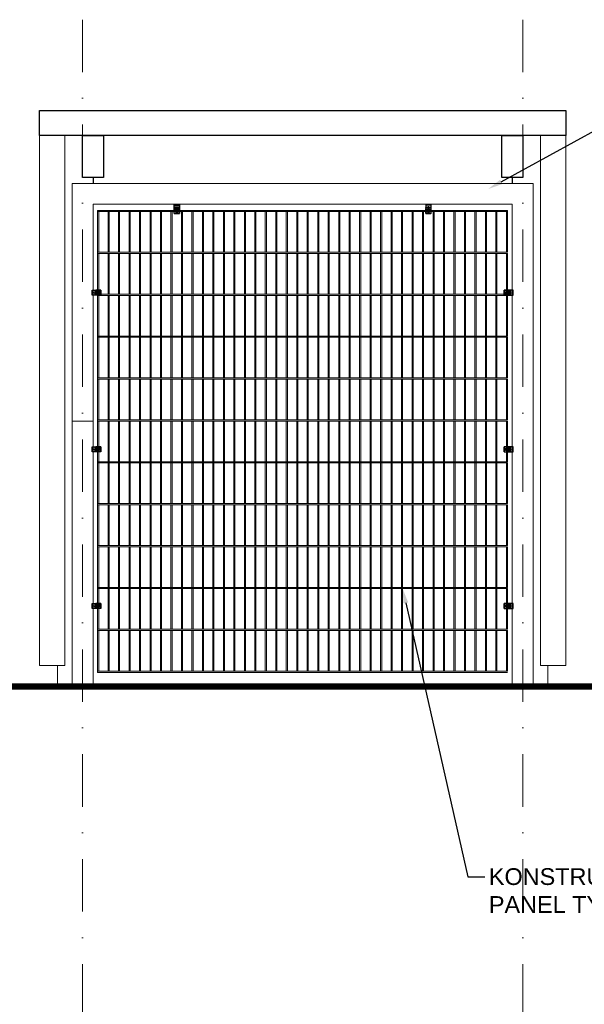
# Model space of a CAD drawing. Header units: millimetres. Extents: x -4186 to -941, y -4992 to -64.
# Tile 6 of 21: x -1972 to -1703, y -3589 to -3119. Entities that reach past the tile are written whole.
import ezdxf
from ezdxf import colors
from ezdxf.entities.mleader import LeaderData, LeaderLine
from ezdxf.math import Vec2, Vec3

# ---------------------------------------------------------------- set-up
doc = ezdxf.new("R2010")
doc.units = ezdxf.units.MM
for name, pattern in [('DASHDOT', [1, 0.5, -0.25, 0, -0.25]), ('HIDDEN2', [4.7625, 3.175, -1.5875]), ('Kreska kropka', [30.5, 24, -3, 0.5, -3]), ('phl_thick', [0]), ('ZWCAD_ISO10W100', [18.5, 12, -3, 0.5, -3])]:
    doc.linetypes.add(name, pattern=pattern)
for name, color, linetype, lineweight in [('3 osie', 200, 'DASHDOT', 13), ('3 przekrój', 10, 'Continuous', 30), ('3 widok', 151, 'Continuous', 18), ('AW_słup_60x40', 253, 'Continuous', 0), ('Z WYM 1 100', 130, 'Continuous', 20)]:
    doc.layers.add(name, color=color, linetype=linetype, lineweight=lineweight)
for name, color, linetype in [('AW_Vega2D', 3, 'Continuous'), ('drewno 2', 43, 'Continuous'), ('Osie_ZF', 1, 'Continuous'), ('Sruby_ZF', 252, 'Continuous')]:
    doc.layers.add(name, color=color, linetype=linetype)
doc.styles.get("Standard").update_dxf_attribs({"font": 'arial.ttf'})

# ---------------------------------------------------------------- blocks, each defined once
blk = doc.blocks.new('Mocowanie S - FRONT')
at = {"linetype": 'Kreska kropka'}
for p, q in [((-42, 12.5), (-12, 12.5)), ((-42, -12.5), (-12, -12.5))]:
    blk.add_line(p, q, dxfattribs=at)
for p, q in [((-23, 12.5), (-23, -12.5)), ((-17.5, -12.5), (-17.5, 12.5)), ((-3, -12.5), (-3, 12.5))]:
    blk.add_line(p, q)
at = {"linetype": 'HIDDEN2', "ltscale": 0.2}
for p, q in [((-3, 3.25), (0, 3.25)), ((-3, -3.25), (0, -3.25))]:
    blk.add_line(p, q, dxfattribs=at)
for points in [[(-41, -12.5), (0, -12.5), (0, 12.5), (-41, 12.5, 0.4142135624), (-42, 11.5), (-42, -11.5, 0.4142135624)], [(-32.75, -3.25), (-13.25, -3.25, 1), (-13.25, 3.25), (-32.75, 3.25, 1)]]:
    blk.add_lwpolyline(points, format="xyb", close=True)
for points in [[(-42, -12.5), (-42, 12.5)], [(-12, 12.5), (-12, -12.5)]]:
    blk.add_lwpolyline(points)
blk.add_circle((-32, 0), 3.25)
at = {"layer": 'Osie_ZF'}
for p, q in [((-29.5, 0), (-34.5, 0)), ((-32, 2.5), (-32, -2.5))]:
    blk.add_line(p, q, dxfattribs=at)
at = {"layer": 'Osie_ZF', "linetype": 'ZWCAD_ISO10W100', "ltscale": 0.1}
blk.add_line((-4.111188, 0), (1.498152, 0), dxfattribs=at)
at = {"layer": 'Sruby_ZF', "linetype": 'phl_thick'}
for p, q in [((-37, -2.64827), (-37, 2.64827)), ((-36.793469, 3.005992), (-36.385165, 3.241727)), ((-36.385165, 3.241727), (-35.992887, 3.468208)), ((-35.992887, 3.468208), (-35.612257, 3.687965)), ((-35.612257, 3.687965), (-35.239188, 3.903357)), ((-35.239188, 3.903357), (-34.869746, 4.116654)), ((-34.869746, 4.116654), (-34.130254, 4.5436)), ((-34.130254, 4.5436), (-33.760812, 4.756897)), ((-33.760812, 4.756897), (-33.387744, 4.972289)), ((-33.387744, 4.972289), (-33.007113, 5.192046)), ((-33.007113, 5.192046), (-32.614835, 5.418528)), ((-32.614835, 5.418528), (-32.206531, 5.654262)), ((-31.793469, 5.654262), (-31.385165, 5.418528)), ((-31.385165, 5.418528), (-30.992887, 5.192046)), ((-30.992887, 5.192046), (-30.612256, 4.972289)), ((-30.612256, 4.972289), (-30.239188, 4.756897)), ((-30.239188, 4.756897), (-29.869746, 4.5436)), ((-29.869746, 4.5436), (-29.130254, 4.116654)), ((-29.130254, 4.116654), (-28.760812, 3.903357)), ((-28.760812, 3.903357), (-28.387743, 3.687965)), ((-28.387743, 3.687965), (-28.007113, 3.468208)), ((-28.007113, 3.468208), (-27.614835, 3.241727)), ((-27.614835, 3.241727), (-27.206531, 3.005992)), ((-27, -2.64827), (-27, 2.64827)), ((-36.793469, -3.005992), (-36.385165, -3.241727)), ((-36.385165, -3.241727), (-35.992887, -3.468208)), ((-35.992887, -3.468208), (-35.612257, -3.687965)), ((-35.612257, -3.687965), (-35.239188, -3.903357)), ((-35.239188, -3.903357), (-34.869746, -4.116654)), ((-34.869746, -4.116654), (-34.130254, -4.5436)), ((-34.130254, -4.5436), (-33.760812, -4.756897)), ((-33.760812, -4.756897), (-33.387744, -4.972289)), ((-33.387744, -4.972289), (-33.007113, -5.192046)), ((-33.007113, -5.192046), (-32.614835, -5.418528)), ((-32.614835, -5.418528), (-32.206531, -5.654262)), ((-31.793469, -5.654262), (-31.385165, -5.418528)), ((-31.385165, -5.418528), (-30.992887, -5.192046)), ((-30.992887, -5.192046), (-30.612256, -4.972289)), ((-30.612256, -4.972289), (-30.239188, -4.756897)), ((-30.239188, -4.756897), (-29.869746, -4.5436)), ((-29.869746, -4.5436), (-29.130254, -4.116654)), ((-29.130254, -4.116654), (-28.760812, -3.903357)), ((-28.760812, -3.903357), (-28.387743, -3.687965)), ((-28.387743, -3.687965), (-28.007113, -3.468208)), ((-28.007113, -3.468208), (-27.614835, -3.241727)), ((-27.614835, -3.241727), (-27.206531, -3.005992))]:
    blk.add_line(p, q, dxfattribs=at)
blk.add_circle((-32, 0), 5, dxfattribs=at)
for start, end in [(147.908109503, 152.091890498), (87.908109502, 92.091890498), (27.908109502, 32.091890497), (207.908109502, 212.091890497), (267.908109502, 272.091890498), (327.908109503, 332.091890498)]:
    blk.add_arc((-32, 0), 5.658033, start, end, dxfattribs=at)
blk = doc.blocks.new('222222')
at = {"layer": 'AW_Vega2D', "color": 8, "lineweight": 0}
for p, q in [((50, 2206), (2005, 2206)), ((50, 2206), (2005, 2206)), ((50, 2206), (50, 2006)), ((50, 2200), (2005, 2200)), ((50, 2200), (2005, 2200)), ((55, 2006), (55, 2200)), ((100, 2200), (100, 2006)), ((105, 2006), (105, 2200)), ((150, 2200), (150, 2006)), ((155, 2006), (155, 2200)), ((200, 2200), (200, 2006)), ((205, 2006), (205, 2200)), ((250, 2200), (250, 2006)), ((255, 2006), (255, 2200)), ((300, 2200), (300, 2006)), ((305, 2006), (305, 2200)), ((350, 2200), (350, 2006)), ((355, 2006), (355, 2200)), ((400, 2200), (400, 2006)), ((405, 2006), (405, 2200)), ((450, 2200), (450, 2006)), ((455, 2006), (455, 2200)), ((500, 2200), (500, 2006)), ((505, 2006), (505, 2200)), ((550, 2200), (550, 2006)), ((555, 2006), (555, 2200)), ((600, 2200), (600, 2006)), ((605, 2006), (605, 2200)), ((650, 2200), (650, 2006)), ((655, 2006), (655, 2200)), ((700, 2200), (700, 2006)), ((705, 2006), (705, 2200)), ((750, 2200), (750, 2006)), ((755, 2006), (755, 2200)), ((800, 2200), (800, 2006)), ((805, 2006), (805, 2200)), ((850, 2200), (850, 2006)), ((855, 2006), (855, 2200)), ((900, 2200), (900, 2006)), ((905, 2006), (905, 2200)), ((950, 2200), (950, 2006)), ((955, 2006), (955, 2200)), ((1000, 2200), (1000, 2006)), ((1005, 2006), (1005, 2200)), ((1050, 2200), (1050, 2006)), ((1055, 2006), (1055, 2200)), ((1100, 2200), (1100, 2006)), ((1105, 2006), (1105, 2200)), ((1150, 2200), (1150, 2006)), ((1155, 2006), (1155, 2200)), ((1200, 2200), (1200, 2006)), ((1205, 2006), (1205, 2200)), ((1250, 2200), (1250, 2006)), ((1255, 2006), (1255, 2200)), ((1300, 2200), (1300, 2006)), ((1305, 2006), (1305, 2200)), ((1350, 2200), (1350, 2006)), ((1355, 2006), (1355, 2200)), ((1400, 2200), (1400, 2006)), ((1405, 2006), (1405, 2200)), ((1450, 2200), (1450, 2006)), ((1455, 2006), (1455, 2200)), ((1500, 2200), (1500, 2006)), ((1505, 2006), (1505, 2200)), ((1550, 2200), (1550, 2006)), ((1555, 2006), (1555, 2200)), ((1600, 2200), (1600, 2006)), ((1605, 2006), (1605, 2200)), ((1650, 2200), (1650, 2006)), ((1655, 2006), (1655, 2200)), ((1700, 2200), (1700, 2006)), ((1705, 2006), (1705, 2200)), ((1750, 2200), (1750, 2006)), ((1755, 2006), (1755, 2200)), ((1800, 2200), (1800, 2006)), ((1805, 2006), (1805, 2200)), ((1850, 2200), (1850, 2006)), ((1855, 2006), (1855, 2200)), ((1900, 2200), (1900, 2006)), ((1905, 2006), (1905, 2200)), ((1950, 2200), (1950, 2006)), ((1955, 2006), (1955, 2200)), ((2000, 2200), (2000, 2006)), ((2005, 2000), (2005, 2206)), ((50, 2006), (2005, 2006)), ((50, 2000), (2005, 2000)), ((50, 2000), (50, 1806)), ((55, 1806), (55, 2000)), ((100, 2000), (100, 1806)), ((105, 1806), (105, 2000)), ((150, 2000), (150, 1806)), ((155, 1806), (155, 2000)), ((200, 2000), (200, 1806)), ((205, 1806), (205, 2000)), ((250, 2000), (250, 1806)), ((255, 1806), (255, 2000)), ((300, 2000), (300, 1806)), ((305, 1806), (305, 2000)), ((350, 2000), (350, 1806)), ((355, 1806), (355, 2000)), ((400, 2000), (400, 1806)), ((405, 1806), (405, 2000)), ((450, 2000), (450, 1806)), ((455, 1806), (455, 2000)), ((500, 2000), (500, 1806)), ((505, 1806), (505, 2000)), ((550, 2000), (550, 1806)), ((555, 1806), (555, 2000)), ((600, 2000), (600, 1806)), ((605, 1806), (605, 2000)), ((650, 2000), (650, 1806)), ((655, 1806), (655, 2000)), ((700, 2000), (700, 1806)), ((705, 1806), (705, 2000)), ((750, 2000), (750, 1806)), ((755, 1806), (755, 2000)), ((800, 2000), (800, 1806)), ((805, 1806), (805, 2000)), ((850, 2000), (850, 1806)), ((855, 1806), (855, 2000)), ((900, 2000), (900, 1806)), ((905, 1806), (905, 2000)), ((950, 2000), (950, 1806)), ((955, 1806), (955, 2000)), ((1000, 2000), (1000, 1806)), ((1005, 1806), (1005, 2000)), ((1050, 2000), (1050, 1806)), ((1055, 1806), (1055, 2000)), ((1100, 2000), (1100, 1806)), ((1105, 1806), (1105, 2000)), ((1150, 2000), (1150, 1806)), ((1155, 1806), (1155, 2000)), ((1200, 2000), (1200, 1806)), ((1205, 1806), (1205, 2000)), ((1250, 2000), (1250, 1806)), ((1255, 1806), (1255, 2000)), ((1300, 2000), (1300, 1806)), ((1305, 1806), (1305, 2000)), ((1350, 2000), (1350, 1806)), ((1355, 1806), (1355, 2000)), ((1400, 2000), (1400, 1806)), ((1405, 1806), (1405, 2000)), ((1450, 2000), (1450, 1806)), ((1455, 1806), (1455, 2000)), ((1500, 2000), (1500, 1806)), ((1505, 1806), (1505, 2000)), ((1550, 2000), (1550, 1806)), ((1555, 1806), (1555, 2000)), ((1600, 2000), (1600, 1806)), ((1605, 1806), (1605, 2000)), ((1650, 2000), (1650, 1806)), ((1655, 1806), (1655, 2000)), ((1700, 2000), (1700, 1806)), ((1705, 1806), (1705, 2000)), ((1750, 2000), (1750, 1806)), ((1755, 1806), (1755, 2000)), ((1800, 2000), (1800, 1806)), ((1805, 1806), (1805, 2000)), ((1850, 2000), (1850, 1806)), ((1855, 1806), (1855, 2000)), ((1900, 2000), (1900, 1806)), ((1905, 1806), (1905, 2000)), ((1950, 2000), (1950, 1806)), ((1955, 1806), (1955, 2000)), ((2000, 2000), (2000, 1806)), ((2005, 1800), (2005, 2000)), ((50, 1806), (2005, 1806)), ((50, 1800), (2005, 1800)), ((50, 1800), (50, 1606)), ((55, 1606), (55, 1800)), ((100, 1800), (100, 1606)), ((105, 1606), (105, 1800)), ((150, 1800), (150, 1606)), ((155, 1606), (155, 1800)), ((200, 1800), (200, 1606)), ((205, 1606), (205, 1800)), ((250, 1800), (250, 1606)), ((255, 1606), (255, 1800)), ((300, 1800), (300, 1606)), ((305, 1606), (305, 1800)), ((350, 1800), (350, 1606)), ((355, 1606), (355, 1800)), ((400, 1800), (400, 1606)), ((405, 1606), (405, 1800)), ((450, 1800), (450, 1606)), ((455, 1606), (455, 1800)), ((500, 1800), (500, 1606)), ((505, 1606), (505, 1800)), ((550, 1800), (550, 1606)), ((555, 1606), (555, 1800)), ((600, 1800), (600, 1606)), ((605, 1606), (605, 1800)), ((650, 1800), (650, 1606)), ((655, 1606), (655, 1800)), ((700, 1800), (700, 1606)), ((705, 1606), (705, 1800)), ((750, 1800), (750, 1606)), ((755, 1606), (755, 1800)), ((800, 1800), (800, 1606)), ((805, 1606), (805, 1800)), ((850, 1800), (850, 1606)), ((855, 1606), (855, 1800)), ((900, 1800), (900, 1606)), ((905, 1606), (905, 1800)), ((950, 1800), (950, 1606)), ((955, 1606), (955, 1800)), ((1000, 1800), (1000, 1606)), ((1005, 1606), (1005, 1800)), ((1050, 1800), (1050, 1606)), ((1055, 1606), (1055, 1800)), ((1100, 1800), (1100, 1606)), ((1105, 1606), (1105, 1800)), ((1150, 1800), (1150, 1606)), ((1155, 1606), (1155, 1800)), ((1200, 1800), (1200, 1606)), ((1205, 1606), (1205, 1800)), ((1250, 1800), (1250, 1606)), ((1255, 1606), (1255, 1800)), ((1300, 1800), (1300, 1606)), ((1305, 1606), (1305, 1800)), ((1350, 1800), (1350, 1606)), ((1355, 1606), (1355, 1800)), ((1400, 1800), (1400, 1606)), ((1405, 1606), (1405, 1800)), ((1450, 1800), (1450, 1606)), ((1455, 1606), (1455, 1800)), ((1500, 1800), (1500, 1606)), ((1505, 1606), (1505, 1800)), ((1550, 1800), (1550, 1606)), ((1555, 1606), (1555, 1800)), ((1600, 1800), (1600, 1606)), ((1605, 1606), (1605, 1800)), ((1650, 1800), (1650, 1606)), ((1655, 1606), (1655, 1800)), ((1700, 1800), (1700, 1606)), ((1705, 1606), (1705, 1800)), ((1750, 1800), (1750, 1606)), ((1755, 1606), (1755, 1800)), ((1800, 1800), (1800, 1606)), ((1805, 1606), (1805, 1800)), ((1850, 1800), (1850, 1606)), ((1855, 1606), (1855, 1800)), ((1900, 1800), (1900, 1606)), ((1905, 1606), (1905, 1800)), ((1950, 1800), (1950, 1606)), ((1955, 1606), (1955, 1800)), ((2000, 1800), (2000, 1606)), ((2005, 1600), (2005, 1800)), ((50, 1606), (2005, 1606)), ((50, 1600), (2005, 1600)), ((50, 1600), (50, 1406)), ((55, 1406), (55, 1600)), ((100, 1600), (100, 1406)), ((105, 1406), (105, 1600)), ((150, 1600), (150, 1406)), ((155, 1406), (155, 1600)), ((200, 1600), (200, 1406)), ((205, 1406), (205, 1600)), ((250, 1600), (250, 1406)), ((255, 1406), (255, 1600)), ((300, 1600), (300, 1406)), ((305, 1406), (305, 1600)), ((350, 1600), (350, 1406)), ((355, 1406), (355, 1600)), ((400, 1600), (400, 1406)), ((405, 1406), (405, 1600)), ((450, 1600), (450, 1406)), ((455, 1406), (455, 1600)), ((500, 1600), (500, 1406)), ((505, 1406), (505, 1600)), ((550, 1600), (550, 1406)), ((555, 1406), (555, 1600)), ((600, 1600), (600, 1406)), ((605, 1406), (605, 1600)), ((650, 1600), (650, 1406)), ((655, 1406), (655, 1600)), ((700, 1600), (700, 1406)), ((705, 1406), (705, 1600)), ((750, 1600), (750, 1406)), ((755, 1406), (755, 1600)), ((800, 1600), (800, 1406)), ((805, 1406), (805, 1600)), ((850, 1600), (850, 1406)), ((855, 1406), (855, 1600)), ((900, 1600), (900, 1406)), ((905, 1406), (905, 1600)), ((950, 1600), (950, 1406)), ((955, 1406), (955, 1600)), ((1000, 1600), (1000, 1406)), ((1005, 1406), (1005, 1600)), ((1050, 1600), (1050, 1406)), ((1055, 1406), (1055, 1600)), ((1100, 1600), (1100, 1406)), ((1105, 1406), (1105, 1600)), ((1150, 1600), (1150, 1406)), ((1155, 1406), (1155, 1600)), ((1200, 1600), (1200, 1406)), ((1205, 1406), (1205, 1600)), ((1250, 1600), (1250, 1406)), ((1255, 1406), (1255, 1600)), ((1300, 1600), (1300, 1406)), ((1305, 1406), (1305, 1600)), ((1350, 1600), (1350, 1406)), ((1355, 1406), (1355, 1600)), ((1400, 1600), (1400, 1406)), ((1405, 1406), (1405, 1600)), ((1450, 1600), (1450, 1406)), ((1455, 1406), (1455, 1600)), ((1500, 1600), (1500, 1406)), ((1505, 1406), (1505, 1600)), ((1550, 1600), (1550, 1406)), ((1555, 1406), (1555, 1600)), ((1600, 1600), (1600, 1406)), ((1605, 1406), (1605, 1600)), ((1650, 1600), (1650, 1406)), ((1655, 1406), (1655, 1600)), ((1700, 1600), (1700, 1406)), ((1705, 1406), (1705, 1600)), ((1750, 1600), (1750, 1406)), ((1755, 1406), (1755, 1600)), ((1800, 1600), (1800, 1406)), ((1805, 1406), (1805, 1600)), ((1850, 1600), (1850, 1406)), ((1855, 1406), (1855, 1600)), ((1900, 1600), (1900, 1406)), ((1905, 1406), (1905, 1600)), ((1950, 1600), (1950, 1406)), ((1955, 1406), (1955, 1600)), ((2000, 1600), (2000, 1406)), ((2005, 1400), (2005, 1600)), ((50, 1406), (2005, 1406)), ((50, 1400), (2005, 1400)), ((50, 1400), (50, 1206)), ((55, 1206), (55, 1400)), ((100, 1400), (100, 1206)), ((105, 1206), (105, 1400)), ((150, 1400), (150, 1206)), ((155, 1206), (155, 1400)), ((200, 1400), (200, 1206)), ((205, 1206), (205, 1400)), ((250, 1400), (250, 1206)), ((255, 1206), (255, 1400)), ((300, 1400), (300, 1206)), ((305, 1206), (305, 1400)), ((350, 1400), (350, 1206)), ((355, 1206), (355, 1400)), ((400, 1400), (400, 1206)), ((405, 1206), (405, 1400)), ((450, 1400), (450, 1206)), ((455, 1206), (455, 1400)), ((500, 1400), (500, 1206)), ((505, 1206), (505, 1400)), ((550, 1400), (550, 1206)), ((555, 1206), (555, 1400)), ((600, 1400), (600, 1206)), ((605, 1206), (605, 1400)), ((650, 1400), (650, 1206)), ((655, 1206), (655, 1400)), ((700, 1400), (700, 1206)), ((705, 1206), (705, 1400)), ((750, 1400), (750, 1206)), ((755, 1206), (755, 1400)), ((800, 1400), (800, 1206)), ((805, 1206), (805, 1400)), ((850, 1400), (850, 1206)), ((855, 1206), (855, 1400)), ((900, 1400), (900, 1206)), ((905, 1206), (905, 1400)), ((950, 1400), (950, 1206)), ((955, 1206), (955, 1400)), ((1000, 1400), (1000, 1206)), ((1005, 1206), (1005, 1400)), ((1050, 1400), (1050, 1206)), ((1055, 1206), (1055, 1400)), ((1100, 1400), (1100, 1206)), ((1105, 1206), (1105, 1400)), ((1150, 1400), (1150, 1206)), ((1155, 1206), (1155, 1400)), ((1200, 1400), (1200, 1206)), ((1205, 1206), (1205, 1400)), ((1250, 1400), (1250, 1206)), ((1255, 1206), (1255, 1400)), ((1300, 1400), (1300, 1206)), ((1305, 1206), (1305, 1400)), ((1350, 1400), (1350, 1206)), ((1355, 1206), (1355, 1400)), ((1400, 1400), (1400, 1206)), ((1405, 1206), (1405, 1400)), ((1450, 1400), (1450, 1206)), ((1455, 1206), (1455, 1400)), ((1500, 1400), (1500, 1206)), ((1505, 1206), (1505, 1400)), ((1550, 1400), (1550, 1206)), ((1555, 1206), (1555, 1400)), ((1600, 1400), (1600, 1206)), ((1605, 1206), (1605, 1400)), ((1650, 1400), (1650, 1206)), ((1655, 1206), (1655, 1400)), ((1700, 1400), (1700, 1206)), ((1705, 1206), (1705, 1400)), ((1750, 1400), (1750, 1206)), ((1755, 1206), (1755, 1400)), ((1800, 1400), (1800, 1206)), ((1805, 1206), (1805, 1400)), ((1850, 1400), (1850, 1206)), ((1855, 1206), (1855, 1400)), ((1900, 1400), (1900, 1206)), ((1905, 1206), (1905, 1400)), ((1950, 1400), (1950, 1206)), ((1955, 1206), (1955, 1400)), ((2000, 1400), (2000, 1206)), ((2005, 1200), (2005, 1400)), ((50, 1206), (2005, 1206)), ((50, 1200), (2005, 1200)), ((50, 1200), (50, 1006)), ((55, 1006), (55, 1200)), ((100, 1200), (100, 1006)), ((105, 1006), (105, 1200)), ((150, 1200), (150, 1006)), ((155, 1006), (155, 1200)), ((200, 1200), (200, 1006)), ((205, 1006), (205, 1200)), ((250, 1200), (250, 1006)), ((255, 1006), (255, 1200)), ((300, 1200), (300, 1006)), ((305, 1006), (305, 1200)), ((350, 1200), (350, 1006)), ((355, 1006), (355, 1200)), ((400, 1200), (400, 1006)), ((405, 1006), (405, 1200)), ((450, 1200), (450, 1006)), ((455, 1006), (455, 1200)), ((500, 1200), (500, 1006)), ((505, 1006), (505, 1200)), ((550, 1200), (550, 1006)), ((555, 1006), (555, 1200)), ((600, 1200), (600, 1006)), ((605, 1006), (605, 1200)), ((650, 1200), (650, 1006)), ((655, 1006), (655, 1200)), ((700, 1200), (700, 1006)), ((705, 1006), (705, 1200)), ((750, 1200), (750, 1006)), ((755, 1006), (755, 1200)), ((800, 1200), (800, 1006)), ((805, 1006), (805, 1200)), ((850, 1200), (850, 1006)), ((855, 1006), (855, 1200)), ((900, 1200), (900, 1006)), ((905, 1006), (905, 1200)), ((950, 1200), (950, 1006)), ((955, 1006), (955, 1200)), ((1000, 1200), (1000, 1006)), ((1005, 1006), (1005, 1200)), ((1050, 1200), (1050, 1006)), ((1055, 1006), (1055, 1200)), ((1100, 1200), (1100, 1006)), ((1105, 1006), (1105, 1200)), ((1150, 1200), (1150, 1006)), ((1155, 1006), (1155, 1200)), ((1200, 1200), (1200, 1006)), ((1205, 1006), (1205, 1200)), ((1250, 1200), (1250, 1006)), ((1255, 1006), (1255, 1200)), ((1300, 1200), (1300, 1006)), ((1305, 1006), (1305, 1200)), ((1350, 1200), (1350, 1006)), ((1355, 1006), (1355, 1200)), ((1400, 1200), (1400, 1006)), ((1405, 1006), (1405, 1200)), ((1450, 1200), (1450, 1006)), ((1455, 1006), (1455, 1200)), ((1500, 1200), (1500, 1006)), ((1505, 1006), (1505, 1200)), ((1550, 1200), (1550, 1006)), ((1555, 1006), (1555, 1200)), ((1600, 1200), (1600, 1006)), ((1605, 1006), (1605, 1200)), ((1650, 1200), (1650, 1006)), ((1655, 1006), (1655, 1200)), ((1700, 1200), (1700, 1006)), ((1705, 1006), (1705, 1200)), ((1750, 1200), (1750, 1006)), ((1755, 1006), (1755, 1200)), ((1800, 1200), (1800, 1006)), ((1805, 1006), (1805, 1200)), ((1850, 1200), (1850, 1006)), ((1855, 1006), (1855, 1200)), ((1900, 1200), (1900, 1006)), ((1905, 1006), (1905, 1200)), ((1950, 1200), (1950, 1006)), ((1955, 1006), (1955, 1200)), ((2000, 1200), (2000, 1006)), ((2005, 1000), (2005, 1200)), ((50, 1006), (2005, 1006)), ((50, 1000), (2005, 1000)), ((50, 1000), (50, 806)), ((55, 806), (55, 1000)), ((100, 1000), (100, 806)), ((105, 806), (105, 1000)), ((150, 1000), (150, 806)), ((155, 806), (155, 1000)), ((200, 1000), (200, 806)), ((205, 806), (205, 1000)), ((250, 1000), (250, 806)), ((255, 806), (255, 1000)), ((300, 1000), (300, 806)), ((305, 806), (305, 1000)), ((350, 1000), (350, 806)), ((355, 806), (355, 1000)), ((400, 1000), (400, 806)), ((405, 806), (405, 1000)), ((450, 1000), (450, 806)), ((455, 806), (455, 1000)), ((500, 1000), (500, 806)), ((505, 806), (505, 1000)), ((550, 1000), (550, 806)), ((555, 806), (555, 1000)), ((600, 1000), (600, 806)), ((605, 806), (605, 1000)), ((650, 1000), (650, 806)), ((655, 806), (655, 1000)), ((700, 1000), (700, 806)), ((705, 806), (705, 1000)), ((750, 1000), (750, 806)), ((755, 806), (755, 1000)), ((800, 1000), (800, 806)), ((805, 806), (805, 1000)), ((850, 1000), (850, 806)), ((855, 806), (855, 1000)), ((900, 1000), (900, 806)), ((905, 806), (905, 1000)), ((950, 1000), (950, 806)), ((955, 806), (955, 1000)), ((1000, 1000), (1000, 806)), ((1005, 806), (1005, 1000)), ((1050, 1000), (1050, 806)), ((1055, 806), (1055, 1000)), ((1100, 1000), (1100, 806)), ((1105, 806), (1105, 1000)), ((1150, 1000), (1150, 806)), ((1155, 806), (1155, 1000)), ((1200, 1000), (1200, 806)), ((1205, 806), (1205, 1000)), ((1250, 1000), (1250, 806)), ((1255, 806), (1255, 1000)), ((1300, 1000), (1300, 806)), ((1305, 806), (1305, 1000)), ((1350, 1000), (1350, 806)), ((1355, 806), (1355, 1000)), ((1400, 1000), (1400, 806)), ((1405, 806), (1405, 1000)), ((1450, 1000), (1450, 806)), ((1455, 806), (1455, 1000)), ((1500, 1000), (1500, 806)), ((1505, 806), (1505, 1000)), ((1550, 1000), (1550, 806)), ((1555, 806), (1555, 1000)), ((1600, 1000), (1600, 806)), ((1605, 806), (1605, 1000)), ((1650, 1000), (1650, 806)), ((1655, 806), (1655, 1000)), ((1700, 1000), (1700, 806)), ((1705, 806), (1705, 1000)), ((1750, 1000), (1750, 806)), ((1755, 806), (1755, 1000)), ((1800, 1000), (1800, 806)), ((1805, 806), (1805, 1000)), ((1850, 1000), (1850, 806)), ((1855, 806), (1855, 1000)), ((1900, 1000), (1900, 806)), ((1905, 806), (1905, 1000)), ((1950, 1000), (1950, 806)), ((1955, 806), (1955, 1000)), ((2000, 1000), (2000, 806)), ((2005, 800), (2005, 1000)), ((50, 806), (2005, 806)), ((50, 800), (2005, 800)), ((50, 800), (50, 606)), ((55, 606), (55, 800)), ((100, 800), (100, 606)), ((105, 606), (105, 800)), ((150, 800), (150, 606)), ((155, 606), (155, 800)), ((200, 800), (200, 606)), ((205, 606), (205, 800)), ((250, 800), (250, 606)), ((255, 606), (255, 800)), ((300, 800), (300, 606)), ((305, 606), (305, 800)), ((350, 800), (350, 606)), ((355, 606), (355, 800)), ((400, 800), (400, 606)), ((405, 606), (405, 800)), ((450, 800), (450, 606)), ((455, 606), (455, 800)), ((500, 800), (500, 606)), ((505, 606), (505, 800)), ((550, 800), (550, 606)), ((555, 606), (555, 800)), ((600, 800), (600, 606)), ((605, 606), (605, 800)), ((650, 800), (650, 606)), ((655, 606), (655, 800)), ((700, 800), (700, 606)), ((705, 606), (705, 800)), ((750, 800), (750, 606)), ((755, 606), (755, 800)), ((800, 800), (800, 606)), ((805, 606), (805, 800)), ((850, 800), (850, 606)), ((855, 606), (855, 800)), ((900, 800), (900, 606)), ((905, 606), (905, 800)), ((950, 800), (950, 606)), ((955, 606), (955, 800)), ((1000, 800), (1000, 606)), ((1005, 606), (1005, 800)), ((1050, 800), (1050, 606)), ((1055, 606), (1055, 800)), ((1100, 800), (1100, 606)), ((1105, 606), (1105, 800)), ((1150, 800), (1150, 606)), ((1155, 606), (1155, 800)), ((1200, 800), (1200, 606)), ((1205, 606), (1205, 800)), ((1250, 800), (1250, 606)), ((1255, 606), (1255, 800)), ((1300, 800), (1300, 606)), ((1305, 606), (1305, 800)), ((1350, 800), (1350, 606)), ((1355, 606), (1355, 800)), ((1400, 800), (1400, 606)), ((1405, 606), (1405, 800)), ((1450, 800), (1450, 606)), ((1455, 606), (1455, 800)), ((1500, 800), (1500, 606)), ((1505, 606), (1505, 800)), ((1550, 800), (1550, 606)), ((1555, 606), (1555, 800)), ((1600, 800), (1600, 606)), ((1605, 606), (1605, 800)), ((1650, 800), (1650, 606)), ((1655, 606), (1655, 800)), ((1700, 800), (1700, 606)), ((1705, 606), (1705, 800)), ((1750, 800), (1750, 606)), ((1755, 606), (1755, 800)), ((1800, 800), (1800, 606)), ((1805, 606), (1805, 800)), ((1850, 800), (1850, 606)), ((1855, 606), (1855, 800)), ((1900, 800), (1900, 606)), ((1905, 606), (1905, 800)), ((1950, 800), (1950, 606)), ((1955, 606), (1955, 800)), ((2000, 800), (2000, 606)), ((2005, 600), (2005, 800)), ((50, 606), (2005, 606)), ((50, 600), (2005, 600)), ((50, 600), (50, 406)), ((55, 406), (55, 600)), ((100, 600), (100, 406)), ((105, 406), (105, 600)), ((150, 600), (150, 406)), ((155, 406), (155, 600)), ((200, 600), (200, 406)), ((205, 406), (205, 600)), ((250, 600), (250, 406)), ((255, 406), (255, 600)), ((300, 600), (300, 406)), ((305, 406), (305, 600)), ((350, 600), (350, 406)), ((355, 406), (355, 600)), ((400, 600), (400, 406)), ((405, 406), (405, 600)), ((450, 600), (450, 406)), ((455, 406), (455, 600)), ((500, 600), (500, 406)), ((505, 406), (505, 600)), ((550, 600), (550, 406)), ((555, 406), (555, 600)), ((600, 600), (600, 406)), ((605, 406), (605, 600)), ((650, 600), (650, 406)), ((655, 406), (655, 600)), ((700, 600), (700, 406)), ((705, 406), (705, 600)), ((750, 600), (750, 406)), ((755, 406), (755, 600)), ((800, 600), (800, 406)), ((805, 406), (805, 600)), ((850, 600), (850, 406)), ((855, 406), (855, 600)), ((900, 600), (900, 406)), ((905, 406), (905, 600)), ((950, 600), (950, 406)), ((955, 406), (955, 600)), ((1000, 600), (1000, 406)), ((1005, 406), (1005, 600)), ((1050, 600), (1050, 406)), ((1055, 406), (1055, 600)), ((1100, 600), (1100, 406)), ((1105, 406), (1105, 600)), ((1150, 600), (1150, 406)), ((1155, 406), (1155, 600)), ((1200, 600), (1200, 406)), ((1205, 406), (1205, 600)), ((1250, 600), (1250, 406)), ((1255, 406), (1255, 600)), ((1300, 600), (1300, 406)), ((1305, 406), (1305, 600)), ((1350, 600), (1350, 406)), ((1355, 406), (1355, 600)), ((1400, 600), (1400, 406)), ((1405, 406), (1405, 600)), ((1450, 600), (1450, 406)), ((1455, 406), (1455, 600)), ((1500, 600), (1500, 406)), ((1505, 406), (1505, 600)), ((1550, 600), (1550, 406)), ((1555, 406), (1555, 600)), ((1600, 600), (1600, 406)), ((1605, 406), (1605, 600)), ((1650, 600), (1650, 406)), ((1655, 406), (1655, 600)), ((1700, 600), (1700, 406)), ((1705, 406), (1705, 600)), ((1750, 600), (1750, 406)), ((1755, 406), (1755, 600)), ((1800, 600), (1800, 406)), ((1805, 406), (1805, 600)), ((1850, 600), (1850, 406)), ((1855, 406), (1855, 600)), ((1900, 600), (1900, 406)), ((1905, 406), (1905, 600)), ((1950, 600), (1950, 406)), ((1955, 406), (1955, 600)), ((2000, 600), (2000, 406)), ((2005, 400), (2005, 600)), ((50, 406), (2005, 406)), ((50, 400), (2005, 400)), ((50, 400), (50, 206)), ((55, 206), (55, 400)), ((100, 400), (100, 206)), ((105, 206), (105, 400)), ((150, 400), (150, 206)), ((155, 206), (155, 400)), ((200, 400), (200, 206)), ((205, 206), (205, 400)), ((250, 400), (250, 206)), ((255, 206), (255, 400)), ((300, 400), (300, 206)), ((305, 206), (305, 400)), ((350, 400), (350, 206)), ((355, 206), (355, 400)), ((400, 400), (400, 206)), ((405, 206), (405, 400)), ((450, 400), (450, 206)), ((455, 206), (455, 400)), ((500, 400), (500, 206)), ((505, 206), (505, 400)), ((550, 400), (550, 206)), ((555, 206), (555, 400)), ((600, 400), (600, 206)), ((605, 206), (605, 400)), ((650, 400), (650, 206)), ((655, 206), (655, 400)), ((700, 400), (700, 206)), ((705, 206), (705, 400)), ((750, 400), (750, 206)), ((755, 206), (755, 400)), ((800, 400), (800, 206)), ((805, 206), (805, 400)), ((850, 400), (850, 206)), ((855, 206), (855, 400)), ((900, 400), (900, 206)), ((905, 206), (905, 400)), ((950, 400), (950, 206)), ((955, 206), (955, 400)), ((1000, 400), (1000, 206)), ((1005, 206), (1005, 400)), ((1050, 400), (1050, 206)), ((1055, 206), (1055, 400)), ((1100, 400), (1100, 206)), ((1105, 206), (1105, 400)), ((1150, 400), (1150, 206)), ((1155, 206), (1155, 400)), ((1200, 400), (1200, 206)), ((1205, 206), (1205, 400)), ((1250, 400), (1250, 206)), ((1255, 206), (1255, 400)), ((1300, 400), (1300, 206)), ((1305, 206), (1305, 400)), ((1350, 400), (1350, 206)), ((1355, 206), (1355, 400)), ((1400, 400), (1400, 206)), ((1405, 206), (1405, 400)), ((1450, 400), (1450, 206)), ((1455, 206), (1455, 400)), ((1500, 400), (1500, 206)), ((1505, 206), (1505, 400)), ((1550, 400), (1550, 206)), ((1555, 206), (1555, 400)), ((1600, 400), (1600, 206)), ((1605, 206), (1605, 400)), ((1650, 400), (1650, 206)), ((1655, 206), (1655, 400)), ((1700, 400), (1700, 206)), ((1705, 206), (1705, 400)), ((1750, 400), (1750, 206)), ((1755, 206), (1755, 400)), ((1800, 400), (1800, 206)), ((1805, 206), (1805, 400)), ((1850, 400), (1850, 206)), ((1855, 206), (1855, 400)), ((1900, 400), (1900, 206)), ((1905, 206), (1905, 400)), ((1950, 400), (1950, 206)), ((1955, 206), (1955, 400)), ((2000, 400), (2000, 206)), ((2005, 200), (2005, 400)), ((50, 206), (2005, 206)), ((50, 200), (2005, 200)), ((50, 200), (50, 6)), ((55, 6), (55, 200)), ((100, 200), (100, 6)), ((105, 6), (105, 200)), ((150, 200), (150, 6)), ((155, 6), (155, 200)), ((200, 200), (200, 6)), ((205, 6), (205, 200)), ((250, 200), (250, 6)), ((255, 6), (255, 200)), ((300, 200), (300, 6)), ((305, 6), (305, 200)), ((350, 200), (350, 6)), ((355, 6), (355, 200)), ((400, 200), (400, 6)), ((405, 6), (405, 200)), ((450, 200), (450, 6)), ((455, 6), (455, 200)), ((500, 200), (500, 6)), ((505, 6), (505, 200)), ((550, 200), (550, 6)), ((555, 6), (555, 200)), ((600, 200), (600, 6)), ((605, 6), (605, 200)), ((650, 200), (650, 6)), ((655, 6), (655, 200)), ((700, 200), (700, 6)), ((705, 6), (705, 200)), ((750, 200), (750, 6)), ((755, 6), (755, 200)), ((800, 200), (800, 6)), ((805, 6), (805, 200)), ((850, 200), (850, 6)), ((855, 6), (855, 200)), ((900, 200), (900, 6)), ((905, 6), (905, 200)), ((950, 200), (950, 6)), ((955, 6), (955, 200)), ((1000, 200), (1000, 6)), ((1005, 6), (1005, 200)), ((1050, 200), (1050, 6)), ((1055, 6), (1055, 200)), ((1100, 200), (1100, 6)), ((1105, 6), (1105, 200)), ((1150, 200), (1150, 6)), ((1155, 6), (1155, 200)), ((1200, 200), (1200, 6)), ((1205, 6), (1205, 200)), ((1250, 200), (1250, 6)), ((1255, 6), (1255, 200)), ((1300, 200), (1300, 6)), ((1305, 6), (1305, 200)), ((1350, 200), (1350, 6)), ((1355, 6), (1355, 200)), ((1400, 200), (1400, 6)), ((1405, 6), (1405, 200)), ((1450, 200), (1450, 6)), ((1455, 6), (1455, 200)), ((1500, 200), (1500, 6)), ((1505, 6), (1505, 200)), ((1550, 200), (1550, 6)), ((1555, 6), (1555, 200)), ((1600, 200), (1600, 6)), ((1605, 6), (1605, 200)), ((1650, 200), (1650, 6)), ((1655, 6), (1655, 200)), ((1700, 200), (1700, 6)), ((1705, 6), (1705, 200)), ((1750, 200), (1750, 6)), ((1755, 6), (1755, 200)), ((1800, 200), (1800, 6)), ((1805, 6), (1805, 200)), ((1850, 200), (1850, 6)), ((1855, 6), (1855, 200)), ((1900, 200), (1900, 6)), ((1905, 6), (1905, 200)), ((1950, 200), (1950, 6)), ((1955, 6), (1955, 200)), ((2000, 200), (2000, 6)), ((2005, 0), (2005, 200)), ((50, 6), (2005, 6)), ((50, 0), (55, 0)), ((50, 0), (2005, 0)), ((100, 0), (105, 0)), ((150, 0), (155, 0)), ((200, 0), (205, 0)), ((250, 0), (255, 0)), ((300, 0), (305, 0)), ((350, 0), (355, 0)), ((400, 0), (405, 0)), ((450, 0), (455, 0)), ((500, 0), (505, 0)), ((550, 0), (555, 0)), ((600, 0), (605, 0)), ((650, 0), (655, 0)), ((700, 0), (705, 0)), ((750, 0), (755, 0)), ((800, 0), (805, 0)), ((850, 0), (855, 0)), ((900, 0), (905, 0)), ((950, 0), (955, 0)), ((1000, 0), (1005, 0)), ((1050, 0), (1055, 0)), ((1100, 0), (1105, 0)), ((1150, 0), (1155, 0)), ((1200, 0), (1205, 0)), ((1250, 0), (1255, 0)), ((1300, 0), (1305, 0)), ((1350, 0), (1355, 0)), ((1400, 0), (1405, 0)), ((1450, 0), (1455, 0)), ((1500, 0), (1505, 0)), ((1550, 0), (1555, 0)), ((1600, 0), (1605, 0)), ((1650, 0), (1655, 0)), ((1700, 0), (1705, 0)), ((1750, 0), (1755, 0)), ((1800, 0), (1805, 0)), ((1850, 0), (1855, 0)), ((1900, 0), (1905, 0)), ((1950, 0), (1955, 0)), ((2000, 0), (2005, 0))]:
    blk.add_line(p, q, dxfattribs=at)

msp = doc.modelspace()

# ---------------------------------------------------------------- linework, layer by layer
for points in [[(-1937.37, -3194.26), (-1937.37, -3197.06)], [(-1737.37, -3194.26), (-1737.37, -3197.06)]]:
    msp.add_lwpolyline(points)
at = {"layer": '3 osie', "ltscale": 50}
for points in [[(-1942.37, -3118.94), (-1942.37, -4625.84)], [(-1732.37, -3118.94), (-1732.37, -4625.84)]]:
    msp.add_lwpolyline(points, dxfattribs=at)
at = {"layer": '3 przekrój'}
msp.add_lwpolyline([(-3266.8, -3437.26, 3, 3, 0), (-1496.76, -3437.26, 0, 0, 0)], format="xyseb", dxfattribs=at)
at = {"layer": '3 widok', "lineweight": 5}
for points in [[(-1962.87, -3174.26), (-1962.87, -3427.26)], [(-1962.87, -3174.26), (-1950.87, -3174.26), (-1950.87, -3427.26)], [(-1711.87, -3174.26), (-1723.87, -3174.26), (-1723.87, -3427.26)], [(-1711.87, -3174.26), (-1711.87, -3427.26)], [(-1962.87, -3427.26), (-1950.87, -3427.26)], [(-1954.37, -3427.26), (-1954.37, -3437.26)], [(-1711.87, -3427.26), (-1723.87, -3427.26)], [(-1720.37, -3427.26), (-1720.37, -3437.26)]]:
    msp.add_lwpolyline(points, dxfattribs=at)
at = {"layer": '3 widok'}
for points in [[(-1727.37, -3197.06), (-1947.37, -3197.06)], [(-1947.37, -3197.06), (-1947.37, -3437.26)], [(-1727.37, -3197.06), (-1727.37, -3437.26)], [(-1937.37, -3207.06), (-1737.37, -3207.06)], [(-1937.37, -3207.06), (-1937.37, -3437.26)], [(-1737.37, -3207.06), (-1737.37, -3437.26)], [(-1496.76, -3437.26), (-1844.71, -3437.26)]]:
    msp.add_lwpolyline(points, dxfattribs=at)
at = {"layer": 'drewno 2'}
for points in [[(-1711.87, -3174.26), (-1962.87, -3174.26), (-1962.87, -3162.26), (-1711.87, -3162.26)], [(-1932.37, -3194.26), (-1942.37, -3194.26), (-1942.37, -3174.26), (-1932.37, -3174.26)], [(-1732.37, -3194.26), (-1742.37, -3194.26), (-1742.37, -3174.26), (-1732.37, -3174.26)]]:
    msp.add_lwpolyline(points, close=True, dxfattribs=at)
at = {"layer": 'Z WYM 1 100'}
msp.add_line((-1937.37, -3310.56), (-1947.37, -3310.56), dxfattribs=at)

# ---------------------------------------------------------------- block references
at = {"linetype": 'Kreska kropka', "yscale": 0.1, "zscale": 0.1}
for p, xscale, rotation in [((-1897.37, -3207.21), -0.1, 270), ((-1777.37, -3207.21), 0.1, 90.00000000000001)]:
    msp.add_blockref('Mocowanie S - FRONT', p, dxfattribs=dict(at, xscale=xscale, rotation=rotation))
for p, xscale in [((-1937.78, -3249.27), -0.1), ((-1736.97, -3249.27), 0.1), ((-1937.78, -3324.06), -0.1), ((-1736.97, -3324.06), 0.1), ((-1937.78, -3398.86), -0.1), ((-1736.97, -3398.86), 0.1)]:
    msp.add_blockref('Mocowanie S - FRONT', p, dxfattribs=dict(at, xscale=xscale))
at = {"layer": 'AW_słup_60x40', "xscale": -0.1, "yscale": 0.1, "zscale": 0.1}
msp.add_blockref('222222', (-1734.67, -3430.56), dxfattribs=at)

# ---------------------------------------------------------------- leaders
at = {"layer": 'Z WYM 1 100'}
ml = msp.add_multileader_mtext('Standard', dxfattribs=at)
ml.set_content('SŁUP STALOWY 200x100x4mm', color=256)
ml.set_leader_properties()
ml.build(insert=Vec2(0, 0))
ml.multileader.update_dxf_attribs({"arrow_head_size": 7})
ctx = ml.context
ctx.base_point, ctx.char_height, ctx.arrow_head_size, ctx.plane_origin = Vec3(-1684.16, -3170.88), 8, 7, Vec3(134686.45, 1819.83)
notes = []
notes.append((ctx, [(0, (1, 1, 0), (-1696.16, -3170.88), (1, 0), 8, [(0, [(-1748.79, -3199.74)], 0, [])])]))
ctx.mtext.insert, ctx.mtext.width = Vec3(-1686.16, -3166.81), 311.1235
ml = msp.add_multileader_mtext('Standard', dxfattribs=at)
ml.set_content('KONSTRUKCJA POD PNĄCZA - \\PPANEL TYPU WIŚNIOWSKI VEGA 2D', color=256)
ml.set_leader_properties()
ml.build(insert=Vec2(0, 0))
ml.multileader.update_dxf_attribs({"arrow_head_size": 7})
ctx = ml.context
ctx.base_point, ctx.char_height, ctx.arrow_head_size, ctx.plane_origin = Vec3(-1746.53, -3528.09), 8, 7, Vec3(134568, 2009.48)
notes.append((ctx, [(0, (1, 1, 0), (-1758.53, -3528.09), (1, 0), 8, [(0, [(-1789.67, -3390.56)], 0, [])])]))
ctx.mtext.insert, ctx.mtext.width = Vec3(-1748.53, -3524.02), 311.1235
for ctx, leaders in notes:
    for number, flags, end, landing, length, lines in leaders:
        leader = LeaderData()
        leader.index, (leader.has_last_leader_line, leader.has_dogleg_vector, leader.attachment_direction) = number, flags
        leader.last_leader_point, leader.dogleg_vector, leader.dogleg_length = Vec3(end), Vec3(landing), length
        for number, points, colour, breaks in lines:
            line = LeaderLine()
            line.index, line.vertices, line.color, line.breaks = number, Vec3.list(points), colors.encode_raw_color(colour), breaks
            leader.lines.append(line)
        ctx.leaders.append(leader)

doc.saveas('drawing.dxf')
